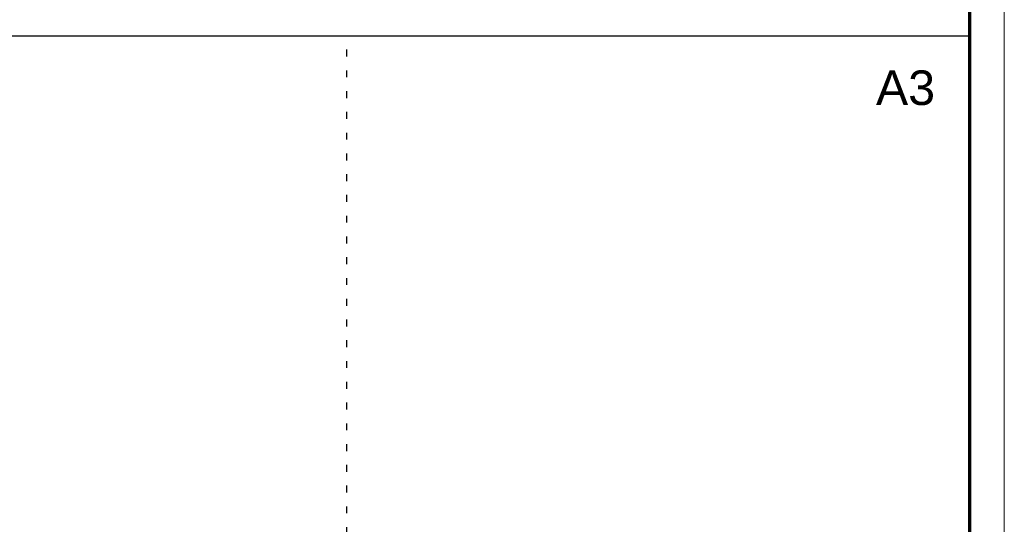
# Model space of a CAD drawing. Header units: millimetres. Extents: x -237800 to -118900, y -84100 to 8992.
# Tile 27 of 30: x -147350 to -118900, y -69517 to -54935. Entities that reach past the tile are written whole.
import ezdxf
from ezdxf.enums import TextEntityAlignment as Align

# ---------------------------------------------------------------- set-up
doc = ezdxf.new("R2010")
doc.units = ezdxf.units.MM
doc.linetypes.add('RVB_ALG_1xShort_WideSpace', pattern=[6, 2, -4])
doc.layers.add('RVB_ALG_TEKENBLAD_ALGEMEEN', color=2, linetype='Continuous')
doc.layers.add('RVB_ALG_VIEWPORT', color=200, linetype='Continuous', plot=False)
doc.styles.add('RVB_ALG 10.0mm_RE', font='arial.ttf', dxfattribs={"height": 10})

# ---------------------------------------------------------------- blocks, each defined once
blk = doc.blocks.new('*U217')
at = {"color": 1, "linetype": 'Continuous', "lineweight": 18}
blk.add_lwpolyline([(-1189, 0), (0, 0), (0, 841), (-1189, 841)], close=True, dxfattribs=at)
at = {"color": 5, "linetype": 'Continuous', "lineweight": 70}
blk.add_lwpolyline([(-1169, 10), (-10, 10), (-10, 831), (-1169, 831)], close=True, dxfattribs=at)
blk = doc.blocks.new('*U293')
at = {"layer": 'RVB_ALG_VIEWPORT', "linetype": 'Continuous'}
blk.add_lwpolyline([(180, 0), (0, 0), (0, -55), (-210, -55), (-210, 222), (180, 222)], close=True, dxfattribs=at)
at = {"layer": 'RVB_ALG_VIEWPORT', "linetype": 'RVB_ALG_1xShort_WideSpace', "flags": 128}
blk.add_lwpolyline([(-210, 0), (0, 0), (0, 222)], dxfattribs=at)
at = {"layer": 'RVB_ALG_VIEWPORT', "linetype": 'Continuous', "style": 'RVB_ALG 10.0mm_RE'}
blk.add_text('A3', height=10, dxfattribs=at).set_placement((170, 212), align=Align.TOP_RIGHT)

msp = doc.modelspace()

# ---------------------------------------------------------------- block references
at = {"layer": 'RVB_ALG_TEKENBLAD_ALGEMEEN', "xscale": 100, "yscale": 100, "zscale": 100}
msp.add_blockref('*U217', (-118900, -84100), dxfattribs=at)
at = {"layer": 'RVB_ALG_VIEWPORT', "xscale": 100, "yscale": 100, "zscale": 100}
msp.add_blockref('*U293', (-137900, -77600), dxfattribs=at)

doc.saveas('drawing.dxf')
